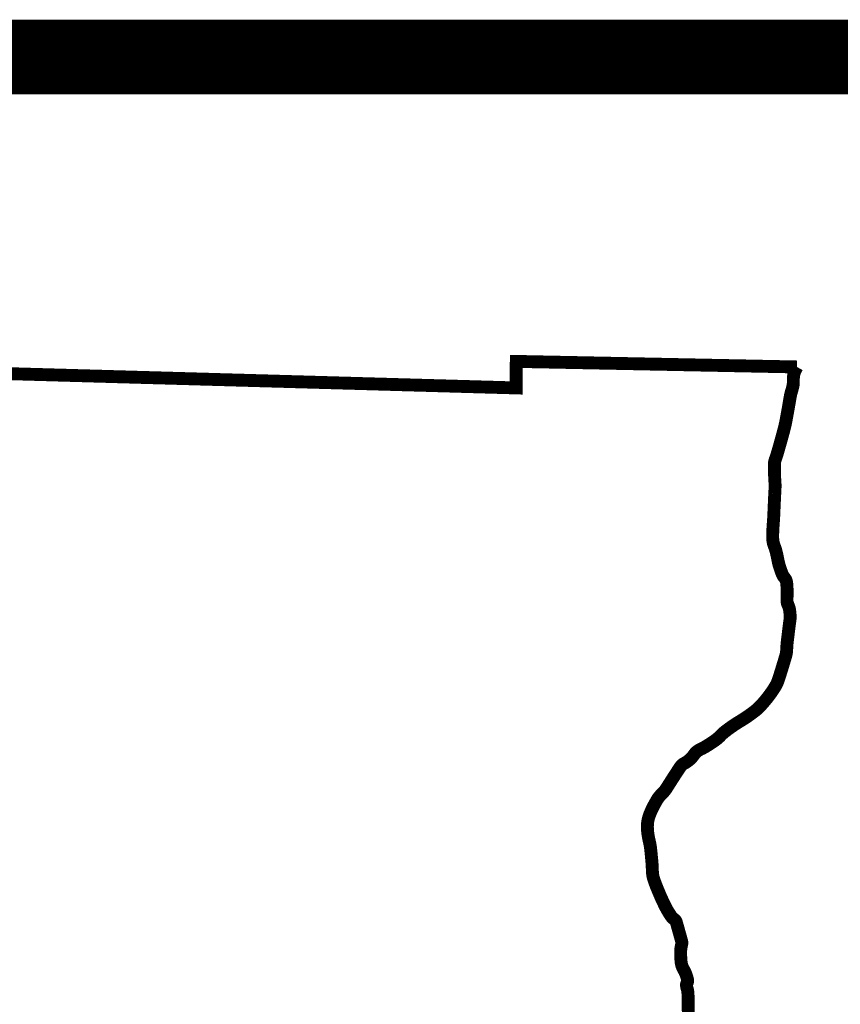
# Model space of a CAD drawing. Header units: feet. Extents: x 56.7 to 65.2, y 40.1 to 51.1.
# Tile 161 of 168: x 64.039 to 64.478, y 42.111 to 42.639. Entities that reach past the tile are written whole.
import ezdxf

# ---------------------------------------------------------------- set-up
doc = ezdxf.new("R2010")
doc.units = ezdxf.units.FT
doc.header["$LTSCALE"] = 16
doc.header["$MEASUREMENT"] = 0
doc.layers.add('BELMONT-BORDER', color=5, linetype='CONTINUOUS')
doc.layers.add('BORDER', color=7, linetype='CONTINUOUS')

msp = doc.modelspace()

# ---------------------------------------------------------------- linework, layer by layer
at = {"layer": 'BELMONT-BORDER', "color": 5, "const_width": 0.00690890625}
msp.add_lwpolyline([(63.21312933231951, 41.53615645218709), (63.22193114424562, 42.47157250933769), (63.48926819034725, 42.47413001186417), (63.48939023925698, 42.46410841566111), (64.30464497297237, 42.44119210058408), (64.30471325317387, 42.4554023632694), (64.45510771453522, 42.45242969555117)], dxfattribs=at)
msp.add_lwpolyline([(64.3970129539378, 42.10579778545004, -0.02880412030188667), (64.39681803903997, 42.10858136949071, -0.008122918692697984), (64.39682799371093, 42.11111505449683, 0.00933587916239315), (64.39683794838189, 42.11364873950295, 0.009851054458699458), (64.3967925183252, 42.11496718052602, 0.005039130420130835), (64.39662701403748, 42.11754064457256, 0.06383576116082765), (64.396279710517, 42.11923824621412, -0.06208570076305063), (64.39591661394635, 42.1209820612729, -0.1555805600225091), (64.39623113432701, 42.12234117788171, 0.1625005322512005), (64.3965152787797, 42.12364916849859, 0.03914571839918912), (64.39631676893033, 42.12470106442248, 0.01926598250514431), (64.3956679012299, 42.12677440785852, 0.05133797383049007), (64.39439425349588, 42.12944910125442, -0.06395092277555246), (64.39342470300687, 42.13162444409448, -0.05009711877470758), (64.39298894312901, 42.13387286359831, -0.02355055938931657), (64.39277394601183, 42.13873047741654, -0.06442262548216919), (64.39330740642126, 42.14276290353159, 0.1339490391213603), (64.39329527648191, 42.14474602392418, 0.0001374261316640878), (64.39305107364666, 42.14561920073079, 3.498309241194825e-05), (64.39209056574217, 42.1490490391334, 5.864013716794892e-05), (64.39070066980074, 42.15400858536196, 0.0003130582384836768), (64.39043963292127, 42.15493738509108, 0.1758996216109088), (64.38947121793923, 42.15628575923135, -0.09960761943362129), (64.38746683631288, 42.15834244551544, -0.007683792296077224), (64.38579135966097, 42.16102325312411, -0.01676697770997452), (64.38508434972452, 42.16228812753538, -0.005871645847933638), (64.383778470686, 42.1648948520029, -0.006045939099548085), (64.38257092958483, 42.16745594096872, -0.006159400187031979), (64.3817591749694, 42.16929252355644, -0.002977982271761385), (64.38014995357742, 42.17312108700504, -0.01853269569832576), (64.37831718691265, 42.17806686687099, -0.04495710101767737), (64.37782497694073, 42.18018845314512, -0.02965472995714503), (64.37760863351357, 42.18292746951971, 0.01770459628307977), (64.3773560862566, 42.18751999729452, 0.002412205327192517), (64.3769049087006, 42.19224665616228, 0.004294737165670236), (64.37661590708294, 42.19489785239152, 0.03033823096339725), (64.376144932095, 42.1975183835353, -0.01960954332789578), (64.37532995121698, 42.20155393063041, -0.03483880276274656), (64.374957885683, 42.20565816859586, -0.04443484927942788), (64.37517777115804, 42.20888423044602, -0.05264676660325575), (64.37610517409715, 42.2123417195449, -0.03274244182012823), (64.37851474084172, 42.21755817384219, -0.006895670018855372), (64.38000583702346, 42.22021160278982, -0.0185355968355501), (64.38061020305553, 42.22116954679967, -0.0550626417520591), (64.38293458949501, 42.22387428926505, 0.06063351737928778), (64.38501935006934, 42.22635540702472, 0.004094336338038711), (64.38639287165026, 42.22850065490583, -0.002517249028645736), (64.38861587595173, 42.23199691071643, -0.002666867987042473), (64.39165492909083, 42.23666891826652, -0.007271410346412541), (64.39280342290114, 42.23836001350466, -0.1220244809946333), (64.39450551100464, 42.23984329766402, 0.0679612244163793), (64.39779523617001, 42.24214098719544, 0.05840064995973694), (64.4001786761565, 42.2449210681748, -0.09344339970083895), (64.40179416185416, 42.24655929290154, -0.04410508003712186), (64.40378799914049, 42.24769530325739, 0.03269040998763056), (64.40650988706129, 42.24916497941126, 0.008986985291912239), (64.41064950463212, 42.25186780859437, 0.02032325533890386), (64.41240747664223, 42.25316861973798, 0.03893076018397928), (64.41420129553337, 42.25485826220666, -0.03916136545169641), (64.41599511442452, 42.25654790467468, -0.01218295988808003), (64.4188558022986, 42.25873552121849, -0.01170274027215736), (64.42193919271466, 42.26086807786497, -0.009097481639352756), (64.42443187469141, 42.26244299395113, 0.007941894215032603), (64.42729136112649, 42.26424043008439, 0.0115808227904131), (64.42960767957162, 42.26582585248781, 0.008333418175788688), (64.43273615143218, 42.26815535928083, 0.04082256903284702), (64.43534544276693, 42.27052981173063, 0.02220157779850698), (64.4395516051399, 42.27545828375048, 0.02813461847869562), (64.44347227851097, 42.28111792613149, 0.05512732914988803), (64.44497052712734, 42.28430502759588, 0.005017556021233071), (64.44598167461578, 42.28736381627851, 0.003509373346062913), (64.4473525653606, 42.29176110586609, 0.002576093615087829), (64.44914401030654, 42.29776351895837, 0.02143079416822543), (64.44932456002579, 42.29849487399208, 0.04211088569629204), (64.4495987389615, 42.30086844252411, -0.0220403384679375), (64.4499399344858, 42.30541495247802, -0.0003450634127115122), (64.45046807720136, 42.30980723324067, -0.0004535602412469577), (64.45087521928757, 42.31314818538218, -0.003055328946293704), (64.45115521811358, 42.31531884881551, 0.003074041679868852), (64.45143521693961, 42.31748951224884, 0.04622665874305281), (64.45148036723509, 42.31900680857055, 0.02153659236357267), (64.45113717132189, 42.32224141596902, 0.07433117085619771), (64.45036213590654, 42.32477231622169, -0.09116267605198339), (64.44979797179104, 42.32686167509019, -0.03858463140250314), (64.44978806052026, 42.32893746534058, 0.02451884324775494), (64.44986419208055, 42.33220033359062, 0.01372972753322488), (64.44965444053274, 42.3361424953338, 0.03832900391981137), (64.44943272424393, 42.33754094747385, 0.1198530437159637), (64.44851601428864, 42.33933483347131, -0.08659486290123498), (64.44709637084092, 42.34171267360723, -0.01057672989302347), (64.44595524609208, 42.34489477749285, -0.01812914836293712), (64.44539699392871, 42.3467867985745, -0.0164307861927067), (64.44477747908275, 42.34958607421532, 0.01300915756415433), (64.44401930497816, 42.35312652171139, 0.03536063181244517), (64.44289756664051, 42.35665667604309, -0.05580901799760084), (64.44227752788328, 42.35892473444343, -0.03643615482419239), (64.44209883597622, 42.36108536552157, -0.01756715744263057), (64.44221317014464, 42.36557601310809, -0.003901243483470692), (64.44250884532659, 42.36989275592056, 0.00751497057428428), (64.4426461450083, 42.37213484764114, 0.0008077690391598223), (64.44284463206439, 42.37659070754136, -0.000521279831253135), (64.44304311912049, 42.38104656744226, -0.001750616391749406), (64.4432152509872, 42.38455238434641, 0.003696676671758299), (64.4433873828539, 42.38805820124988, 0.02913733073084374), (64.44335576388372, 42.38996370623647, -0.01124530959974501), (64.44309751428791, 42.39489134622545, -0.01011691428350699), (64.44304254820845, 42.40059442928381, -0.05304064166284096), (64.44316942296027, 42.40167782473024, -0.03579146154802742), (64.44363555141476, 42.40321672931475, 0.02118939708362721), (64.44449768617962, 42.40578990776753, 0.0009954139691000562), (64.44591256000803, 42.41073020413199, 0.001658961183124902), (64.44674576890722, 42.41369896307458, 0.003276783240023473), (64.44826851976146, 42.41933796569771, 0.009095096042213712), (64.44876674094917, 42.42138268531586, 0.00905758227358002), (64.44919753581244, 42.42347877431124, 0.002443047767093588), (64.45061544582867, 42.43128409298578, 0.002868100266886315), (64.45107855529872, 42.43399697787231, -0.002647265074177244), (64.45154166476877, 42.43670986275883, -0.03309180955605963), (64.4521870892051, 42.43934123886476, 0.02712489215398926), (64.4530124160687, 42.44254069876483, 0.05682964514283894), (64.45315549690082, 42.44422630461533, -0.03083123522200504), (64.45325748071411, 42.4473357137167, -0.06357875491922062), (64.45371622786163, 42.44937362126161, -0.03945296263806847), (64.45510771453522, 42.45242969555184)], format="xyb", dxfattribs=at)
at = {"layer": 'BORDER', "const_width": 0.04}
msp.add_lwpolyline([(57.18329020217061, 42.61855078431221), (64.68329020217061, 42.61855078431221)], dxfattribs=at)

doc.saveas('drawing.dxf')
